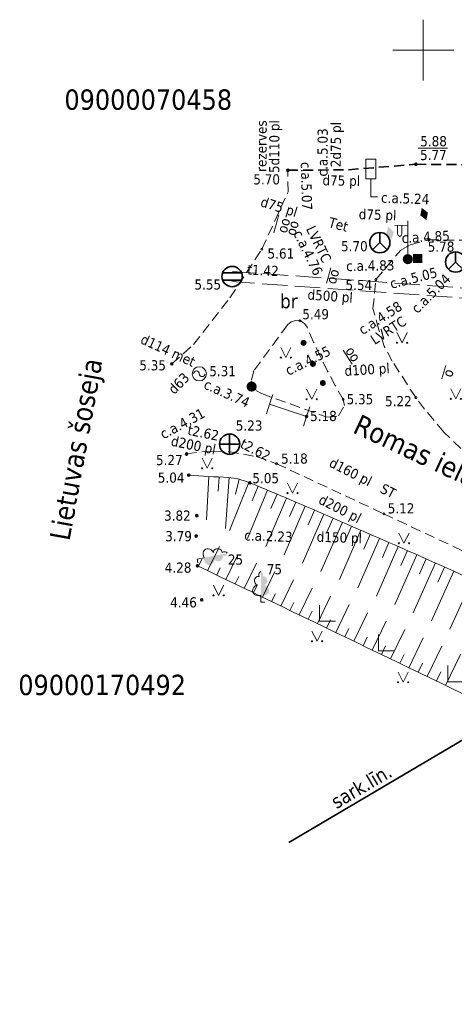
# Model space of a CAD drawing. Header units: metres. Extents: x 479801 to 960259, y 275948 to 557431.
# Tile 13 of 48: x 483230 to 483252, y 276203 to 276252. Entities that reach past the tile are written whole.
import ezdxf
from ezdxf.enums import TextEntityAlignment as Align

# ---------------------------------------------------------------- set-up
doc = ezdxf.new("R2010")
doc.units = ezdxf.units.M
for name, pattern in [('ADTI_0', [2, 1, 1]), ('ADTI_2', [0.75, 0.5, -0.25]), ('ADTI_3', [1.625, 1.25, -0.375])]:
    doc.linetypes.add(name, pattern=pattern)
for name, color, linetype, lineweight in [('APGR_SARK_####_####_#', 1, 'ADTI_0', 35), ('APGR_SARK_####_TKST_#', 240, 'ADTI_0', 9), ('APGS_ACRL_####_TKST_#', 240, 'ADTI_0', 9), ('APGS_ELEM_####_####_#', 1, 'ADTI_0', 9), ('BUVE_ELEM_####_####_#', 7, 'ADTI_0', 9), ('BUVE_SOLS_####_####_#', 7, 'ADTI_0', 9), ('CELI_ACRL_####_TKST_#', 7, 'ADTI_0', 9), ('CELI_CAPM_####_####_#', 7, 'ADTI_2', 35), ('CELI_CMAL_####_####_#', 7, 'ADTI_2', 9), ('CELI_CSEG_####_TKST_#', 7, 'ADTI_0', 9), ('CELI_ELEM_####_####_#', 7, 'ADTI_0', 9), ('CELI_IELA_####_TKST_#', 7, 'ADTI_0', 35), ('ELEK_ACRL_####_TKST_#', 56, 'ADTI_0', 9), ('ELEK_VADP_ZSPR_TKST_#', 1, 'ADTI_0', 9), ('GAZE_ELEM_####_####_#', 1, 'ADTI_0', 9), ('GAZE_ELEM_####_TKST_#', 240, 'ADTI_0', 9), ('GAZE_VADP_VSP2_TKST_#', 240, 'ADTI_0', 9), ('GEOD_ELEM_####_####_#', 7, 'ADTI_0', 35), ('LKAN_ELEM_####_####_#', 34, 'ADTI_0', 35), ('RELJ_AATZ_####_TKST_#', 7, 'ADTI_0', 9), ('RELJ_ELEM_####_####_#', 7, 'ADTI_0', 35), ('RELJ_NOGA_####_####_#', 7, 'ADTI_0', 9), ('TERT_ELEM_####_####_#', 3, 'ADTI_0', 9), ('UDTK_VADP_UDEN_TKST_#', 120, 'ADTI_0', 9)]:
    doc.layers.add(name, color=color, linetype=linetype, lineweight=lineweight)
for name, color, linetype, lineweight, true_color in [('LKAN_ELEM_PAST_TKST_#', 7, 'ADTI_0', 9, 0x965c00), ('LKAN_VADP_PAST_KONT_#', 7, 'ADTI_3', 9, 0x965c00), ('LKAN_VADP_PAST_TKST_#', 7, 'ADTI_0', 9, 0x965c00), ('ROBZ_UZMR_####_TKST_#', 4, 'ADTI_0', 20, 0x00ffff), ('SAKK_ELEM_####_####_#', 5, 'ADTI_0', 35, 0x0000ff), ('SAKK_ELEM_####_TKST_#', 5, 'ADTI_0', 9, 0x0000ff), ('SAKK_IZVK_####_TKST_#', 5, 'ADTI_0', 9, 0x0000ff), ('SAKK_KKAN_####_TKST_#', 5, 'ADTI_0', 9, 0x0000ff), ('SAKK_KKAN_####_TKST_I', 5, 'ADTI_0', 9, 0x0000ff), ('SAKT_ACRL_####_TKST_#', 5, 'ADTI_0', 9, 0x0000ff), ('SKAN_ELEM_####_####_#', 7, 'ADTI_0', 35, 0xb46600), ('SKAN_ELEM_PAST_TKST_#', 7, 'ADTI_0', 9, 0xb46600), ('SKAN_VADP_PAST_TKST_I', 7, 'ADTI_0', 9, 0xb46600), ('TERT_DIAM_####_TKST_#', 7, 'ADTI_0', 9, 0x00e100)]:
    doc.layers.add(name, color=color, linetype=linetype, lineweight=lineweight, true_color=true_color)
doc.styles.add('Tahoma_05_CB', font='tahoma.ttf', dxfattribs={"height": 0.5})
doc.styles.add('Tahoma_05_LB', font='tahoma.ttf', dxfattribs={"height": 0.5})
doc.styles.add('Tahoma_05_LT', font='tahoma.ttf', dxfattribs={"height": 0.5})
doc.styles.add('Tahoma_07_CB', font='tahoma.ttf', dxfattribs={"height": 0.7})
doc.styles.add('Tahoma_07_CC', font='tahoma.ttf', dxfattribs={"height": 0.7})
doc.styles.add('Tahoma_1_LB', font='tahoma.ttf', dxfattribs={"height": 1})

# ---------------------------------------------------------------- blocks, each defined once
blk = doc.blocks.new('PKT')
at = {"layer": 'RELJ_ELEM_####_####_#', "color": 7, "linetype": 'Continuous', "lineweight": 35}
blk.add_circle((0, 0), 0.05, dxfattribs=at)
blk = doc.blocks.new('KNAKA')
at = {"layer": 'SKAN_ELEM_####_####_#', "color": 32, "linetype": 'Continuous', "lineweight": 35, "true_color": 0xb46600}
for p, q in [((0, -0.5), (0, 0.5)), ((-0.5, 0), (0.5, 0))]:
    blk.add_line(p, q, dxfattribs=at)
blk.add_circle((0, 0), 0.5, dxfattribs=at)
blk = doc.blocks.new('LAPUKO')
at = {"layer": 'TERT_ELEM_####_####_#', "linetype": 'Continuous', "lineweight": 9, "true_color": 0x00e100}
h = blk.add_hatch(color=92, dxfattribs=at)
edge = h.paths.add_edge_path()
edge.add_line((0, 1.5), (0, 0.347))
edge.add_ellipse((0.09, 0.593), major_axis=(-0.307, 0.095), ratio=0.814445, start_angle=87.7296, end_angle=270)
edge.add_ellipse((0.128, 1.055), major_axis=(0.039, -0.212), ratio=0.861323, start_angle=0, end_angle=180)
edge.add_line((0.09, 1.268), (0.089, 1.269))
edge.add_ellipse((0, 1.35), major_axis=(0, -0.15), ratio=0.707107, start_angle=57.0494, end_angle=179.7836)
at = {"layer": 'TERT_ELEM_####_####_#', "color": 92, "linetype": 'Continuous', "lineweight": 9, "true_color": 0x00e100}
for p, q in [((0, 0.347), (0, 0)), ((0, 0), (0.2, 0))]:
    blk.add_line(p, q, dxfattribs=at)
at = {"layer": 'TERT_ELEM_####_####_#', "color": 92, "linetype": 'Continuous', "lineweight": 9, "true_color": 0x00e100, "extrusion": (0, 0, -1)}
for centre, major_axis, ratio, start_param, end_param in [((0, 1.35), (0, -0.15), 0.707107, 0.995701, 3.137816), ((-0.128, 1.055), (-0.039, -0.212), 0.861323, 0, 3.141593)]:
    blk.add_ellipse(centre, major_axis=major_axis, ratio=ratio, start_param=start_param, end_param=end_param, dxfattribs=at)
at = {"layer": 'TERT_ELEM_####_####_#', "color": 92, "linetype": 'Continuous', "lineweight": 9, "true_color": 0x00e100}
blk.add_ellipse((-0.09, 0.593), major_axis=(0.307, 0.095), ratio=0.814445, start_param=1.570796, end_param=4.752015, dxfattribs=at)
blk = doc.blocks.new('CELMS')
at = {"layer": 'TERT_ELEM_####_####_#', "color": 92, "linetype": 'Continuous', "lineweight": 9, "true_color": 0x00e100}
for p, q in [((0, 0.8), (0, 0)), ((0, 0), (0.8, 0))]:
    blk.add_line(p, q, dxfattribs=at)
blk = doc.blocks.new('PKT_1')
at = {"layer": 'RELJ_ELEM_####_####_#', "color": 7, "linetype": 'Continuous', "lineweight": 20, "ltscale": 0.7}
blk.add_circle((0, 0), 0.05, dxfattribs=at)
blk = doc.blocks.new('GZVENT_1')
at = {"layer": 'GAZE_ELEM_####_####_#', "color": 1, "linetype": 'ADTI_0', "lineweight": 13, "ltscale": 0.653333, "true_color": 0xff0000}
blk.add_circle((0, 0), 0.35, dxfattribs=at)
for centre, start, end in [((-0.14, 0), 0, 180), ((0.14, 0), 180, 0)]:
    blk.add_arc(centre, 0.14, start, end, dxfattribs=at)
blk = doc.blocks.new('MST')
at = {"layer": 'BUVE_ELEM_####_####_#', "linetype": 'Continuous', "lineweight": 35}
h = blk.add_hatch(color=7, dxfattribs=at)
edge = h.paths.add_edge_path()
edge.add_arc((0, 0), 0.25, 0, 360)
blk = doc.blocks.new('PKT_2')
at = {"layer": 'RELJ_ELEM_####_####_#', "color": 7, "linetype": 'Continuous', "lineweight": 20, "ltscale": 0.7}
blk.add_circle((0, 0), 0.05, dxfattribs=at)
blk = doc.blocks.new('METCAU')
at = {"layer": 'BUVE_ELEM_####_####_#', "linetype": 'Continuous', "lineweight": 35}
h = blk.add_hatch(color=7, dxfattribs=at)
edge = h.paths.add_edge_path()
edge.add_arc((0, 0), 0.148, 0, 360)
blk = doc.blocks.new('APSUZM')
at = {"layer": 'APGS_ELEM_####_####_#', "color": 240, "linetype": 'Continuous', "lineweight": 9, "true_color": 0xfe005e}
blk.add_solid([(-0.32, 0), (0, 0.2), (0, -0.2), (0.32, 0)], dxfattribs=at)
blk = doc.blocks.new('APGMST')
at = {"layer": 'APGS_ELEM_####_####_#', "linetype": 'Continuous', "lineweight": 9, "true_color": 0xfe005e}
h = blk.add_hatch(color=240, dxfattribs=at)
edge = h.paths.add_edge_path()
edge.add_arc((0, 0), 0.25, 0, 360)
blk = doc.blocks.new('APSKAPM')
at = {"layer": 'APGS_ELEM_####_####_#', "color": 240, "linetype": 'Continuous', "lineweight": 9, "true_color": 0xfe005e}
blk.add_solid([(0.2235, -0.22), (-0.2235, -0.22), (0.2235, 0.22), (-0.2235, 0.22)], dxfattribs=at)
blk = doc.blocks.new('APLAMP')
at = {"layer": 'APGS_ELEM_####_####_#', "color": 240, "linetype": 'Continuous', "lineweight": 9, "true_color": 0xfe005e}
for p, q in [((0, 1.667), (-0.635, 1.662)), ((-0.5, 1.663), (-0.5, 1.271)), ((-0.29, 1.665), (-0.29, 1.271)), ((0, 0), (0, 1.883))]:
    blk.add_line(p, q, dxfattribs=at)
blk.add_circle((0, 0), 0.09, dxfattribs=at)
at = {"layer": 'APGS_ELEM_####_####_#', "color": 240, "linetype": 'Continuous', "lineweight": 9, "true_color": 0xfe005e, "extrusion": (0, 0, -1)}
blk.add_ellipse((-0.395, 1.271), major_axis=(0, -0.151), ratio=0.695971, start_param=4.712389, end_param=7.853982, dxfattribs=at)
blk = doc.blocks.new('CZIME')
at = {"layer": 'CELI_ELEM_####_####_#', "color": 7, "linetype": 'Continuous', "lineweight": 9}
for p, q in [((0.246, 1.847), (-0.254, 1.847)), ((-0.254, 0.878), (-0.254, 1.847)), ((0.246, 0.878), (0.246, 1.847)), ((0.246, 0.878), (-0.254, 0.878)), ((0, 0.878), (0, 0)), ((0, 0), (0.315, 0))]:
    blk.add_line(p, q, dxfattribs=at)
blk = doc.blocks.new('LKAKA')
at = {"layer": 'LKAN_ELEM_####_####_#', "color": 34, "linetype": 'Continuous', "lineweight": 35, "true_color": 0x965c00}
for p, q in [((-0.468, 0.175), (0.468, 0.175)), ((-0.468, -0.175), (0.468, -0.175))]:
    blk.add_line(p, q, dxfattribs=at)
blk.add_circle((0, 0), 0.5, dxfattribs=at)
blk = doc.blocks.new('SKAKA')
at = {"layer": 'SAKK_ELEM_####_####_#', "color": 5, "linetype": 'Continuous', "lineweight": 35, "true_color": 0x0000ff}
blk.add_line((0, 0), (0.354, -0.354), dxfattribs=at)
blk.add_lwpolyline([(0, 0.5), (0, 0), (-0.354, -0.354)], dxfattribs=at)
blk.add_circle((0, 0), 0.5, dxfattribs=at)
blk = doc.blocks.new('MAURS')
at = {"layer": 'TERT_ELEM_####_####_#', "color": 92, "linetype": 'Continuous', "lineweight": 9, "true_color": 0x00e100}
for p, q in [((-0.25, 0.5), (0, 0)), ((0, 0), (0.25, 0.5))]:
    blk.add_line(p, q, dxfattribs=at)
for centre, radius in [((-0.25, 0), 0.028), ((0.25, 0), 0.0263)]:
    blk.add_circle(centre, radius, dxfattribs=at)
blk = doc.blocks.new('KRUSTS')
at = {"layer": 'GEOD_ELEM_####_####_#', "color": 7, "linetype": 'Continuous', "lineweight": 9}
for p, q in [((0, 1.5), (0, 0)), ((-1.5, 0), (0, 0)), ((0, 0), (0, -1.5)), ((0, 0), (1.5, 0))]:
    blk.add_line(p, q, dxfattribs=at)

msp = doc.modelspace()

# ---------------------------------------------------------------- linework, layer by layer
at = {"layer": 'APGR_SARK_####_####_#'}
msp.add_lwpolyline([(483243.37322, 276210.99201), (483252.312, 276216.258), (483302.711, 276190.14), (483303.23006, 276189.87101), (483299.96592, 276176.72363)], dxfattribs=at)
at = {"layer": 'BUVE_SOLS_####_####_#'}
for p, q in [((483242.59242, 276233.04446), (483242.43466, 276232.57)), ((483242.2769, 276232.09554), (483242.43466, 276232.57)), ((483244.40982, 276232.44016), (483244.25206, 276231.9657)), ((483244.0943, 276231.49124), (483244.25206, 276231.9657))]:
    msp.add_line(p, q, dxfattribs=at)
msp.add_lwpolyline([(483242.43466, 276232.57), (483244.25206, 276231.9657)], dxfattribs=at)
at = {"layer": 'CELI_CAPM_####_####_#'}
msp.add_lwpolyline([(483243.3271, 276244.08349), (483246.31444, 276244.11312), (483249.63492, 276244.3789), (483259.11186, 276244.30481), (483272.63343, 276244.19726), (483274.30454, 276244.05782)], dxfattribs=at)
at = {"layer": 'CELI_CMAL_####_####_#'}
for points in [[(483237.61912, 276234.55225), (483238.684, 276235.503), (483240.47422, 276237.79794), (483242.054, 276240.204), (483243.345, 276243.03), (483243.3271, 276244.08332)], [(483252.38954, 276229.86381), (483251.01034, 276231.19626), (483250.06066, 276232.32584), (483249.628, 276232.891), (483248.47136, 276234.68174), (483248.07382, 276235.41919), (483247.808, 276236.231), (483247.521, 276237.275), (483247.667, 276238.699), (483248.889, 276240.157), (483249.35025, 276240.41943), (483250.264, 276240.658), (483259.26915, 276240.57463)], [(483246.0526, 276232.7953), (483245.66251, 276233.4892), (483245.29001, 276234.1927), (483244.93532, 276234.90535), (483244.59867, 276235.6267), (483244.28029, 276236.35629), (483244.1461, 276236.54842), (483243.94504, 276236.66881), (483243.71232, 276236.69639), (483243.48869, 276236.62633), (483243.31331, 276236.4709), (483241.66249, 276234.22965), (483241.52447, 276233.69933), (483241.78999, 276233.21997), (483242.03557, 276233.08752), (483245.2497, 276231.9339), (483245.83079, 276231.99167), (483246.11576, 276232.50138), (483246.0526, 276232.7953)], [(483238.34456, 276230.11486), (483239.2463, 276230.238), (483239.69001, 276230.25723), (483240.40162, 276230.23297), (483241.77581, 276229.98954), (483242.771, 276229.638), (483248.05003, 276227.17213), (483257.96845, 276222.51276), (483276.31377, 276213.9099), (483286.1716, 276209.3102)]]:
    msp.add_lwpolyline(points, dxfattribs=at)
at = {"layer": 'LKAN_VADP_PAST_KONT_#'}
for p, q in [((483259.55175, 276237.75337), (483240.60075, 276239.10237)), ((483259.51625, 276237.25463), (483240.56525, 276238.60363))]:
    msp.add_line(p, q, dxfattribs=at)
at = {"layer": 'RELJ_AATZ_####_TKST_#'}
msp.add_line((483249.74242, 276245.16723), (483251.18279, 276245.16723), dxfattribs=at)
at = {"layer": 'RELJ_NOGA_####_####_#'}
for p, q in [((483238.44818, 276229.07179), (483238.44812, 276229.07079)), ((483238.94728, 276229.04175), (483238.94726, 276229.04145)), ((483239.44638, 276229.01172), (483239.31732, 276226.8672)), ((483239.94547, 276228.98168), (483239.90335, 276228.2817)), ((483240.44454, 276228.95119), (483240.26831, 276226.44063)), ((483241.41273, 276228.71665), (483240.4599, 276226.35469)), ((483240.93737, 276228.87035), (483240.75672, 276228.13243)), ((483242.33625, 276228.33311), (483241.34511, 276225.95762)), ((483241.87478, 276228.52558), (483241.58051, 276227.81591)), ((483242.79724, 276228.13949), (483242.49604, 276227.42462)), ((483243.2578, 276227.94484), (483242.24431, 276225.55428)), ((483243.718, 276227.74935), (483243.41138, 276227.03005)), ((483244.17774, 276227.55278), (483243.14859, 276225.14866)), ((483245.09587, 276227.15651), (483244.04713, 276224.74561)), ((483244.63701, 276227.35512), (483244.32474, 276226.63296)), ((483246.0128, 276226.75746), (483244.95882, 276224.33667)), ((483245.55436, 276226.95705), (483245.23883, 276226.23233)), ((483246.92967, 276226.35827), (483245.87129, 276223.92737)), ((483246.47123, 276226.55786), (483246.15438, 276225.83011)), ((483247.84642, 276225.95881), (483246.78153, 276223.51908)), ((483247.3881, 276226.15867), (483247.06993, 276225.42789)), ((483248.30462, 276225.75869), (483247.98364, 276225.02583)), ((483239.38048, 276224.36739), (483239.95779, 276225.56479)), ((483248.76253, 276225.5579), (483247.68765, 276223.11263)), ((483249.22012, 276225.35638), (483248.89588, 276224.62248)), ((483238.93009, 276224.58453), (483239.10151, 276224.94007)), ((483240.28126, 276223.9331), (483240.87039, 276225.15505)), ((483241.18203, 276223.49881), (483241.783, 276224.7453)), ((483249.67738, 276225.15409), (483248.59107, 276222.7074)), ((483250.59114, 276224.74785), (483249.49954, 276222.29989)), ((483250.13436, 276224.9512), (483249.80824, 276224.21667)), ((483239.83087, 276224.15024), (483240.00583, 276224.51315)), ((483242.0828, 276223.06452), (483242.69561, 276224.33556)), ((483251.50414, 276224.3399), (483250.40805, 276221.89237)), ((483251.0478, 276224.54422), (483250.72019, 276223.80953)), ((483240.73164, 276223.71595), (483240.91016, 276224.08622)), ((483242.98358, 276222.63023), (483243.60821, 276223.92581)), ((483252.41602, 276223.92943), (483251.31208, 276221.48687)), ((483241.63242, 276223.28167), (483241.81448, 276223.65929)), ((483243.88435, 276222.19594), (483244.52082, 276223.51607)), ((483242.53319, 276222.84738), (483242.71881, 276223.23237)), ((483243.43396, 276222.41309), (483243.62313, 276222.80544)), ((483244.78512, 276221.76166), (483245.43343, 276223.10632)), ((483244.33474, 276221.9788), (483244.52745, 276222.37852)), ((483245.6859, 276221.32737), (483246.34603, 276222.69658)), ((483245.23551, 276221.54451), (483245.43178, 276221.95159)), ((483246.58667, 276220.89308), (483247.25864, 276222.28683)), ((483247.48745, 276220.45879), (483248.17125, 276221.87709)), ((483246.13628, 276221.11022), (483246.3361, 276221.52467)), ((483248.38822, 276220.0245), (483249.08385, 276221.46734)), ((483247.03706, 276220.67593), (483247.24042, 276221.09774)), ((483249.28899, 276219.59021), (483249.99646, 276221.05759)), ((483247.93783, 276220.24164), (483248.14475, 276220.67082)), ((483250.18977, 276219.15592), (483250.90907, 276220.64785)), ((483248.83861, 276219.80736), (483249.04907, 276220.24389)), ((483251.09054, 276218.72163), (483251.82167, 276220.2381)), ((483249.73938, 276219.37307), (483249.9534, 276219.81696)), ((483250.64015, 276218.93878), (483250.85772, 276219.39004))]:
    msp.add_line(p, q, dxfattribs=at)
for points, knots in [([(483287.38712, 276206.08885), (483287.13237, 276206.14706), (483286.86881, 276206.22434), (483286.66788, 276206.40079), (483286.28155, 276206.74005), (483285.98531, 276207.13988), (483285.62613, 276207.49022), (483285.37591, 276207.73428), (483285.11317, 276207.96651), (483284.86881, 276208.21765), (483284.78438, 276208.30443), (483284.70716, 276208.39769), (483284.62907, 276208.49001), (483284.54997, 276208.58352), (483284.48304, 276208.68604), (483284.40412, 276208.78067), (483284.25179, 276208.96334), (483284.08668, 276209.14742), (483283.87406, 276209.25221), (483282.55036, 276209.90466), (483281.21964, 276210.52707), (483279.88411, 276211.14681), (483278.54972, 276211.76602), (483277.21415, 276212.38264), (483275.88082, 276213.00407), (483269.77024, 276215.85205), (483263.6685, 276218.71903), (483257.55756, 276221.56639), (483256.22913, 276222.18536), (483254.89788, 276222.79817), (483253.56494, 276223.40744), (483252.23301, 276224.01624), (483250.89621, 276224.61405), (483249.55731, 276225.2074), (483248.21628, 276225.8017), (483246.86976, 276226.38303), (483245.52533, 276226.96969), (483244.17559, 276227.55868), (483242.82498, 276228.13333), (483241.45965, 276228.69772), (483241.12235, 276228.83715), (483240.76202, 276228.93254), (483240.39889, 276228.9544), (483239.74865, 276228.99353), (483239.09842, 276229.03266), (483238.44818, 276229.07179)], [0, 0, 0, 0, 0.01438751, 0.01438751, 0.01438751, 0.04205036, 0.04205036, 0.04205036, 0.06132165, 0.06132165, 0.06132165, 0.06798058, 0.06798058, 0.06798058, 0.07472571, 0.07472571, 0.07472571, 0.08774552, 0.08774552, 0.08774552, 0.16880506, 0.16880506, 0.16880506, 0.24979486, 0.24979486, 0.24979486, 0.62096656, 0.62096656, 0.62096656, 0.70165394, 0.70165394, 0.70165394, 0.78227956, 0.78227956, 0.78227956, 0.86303368, 0.86303368, 0.86303368, 0.94410692, 0.94410692, 0.94410692, 0.96413581, 0.96413581, 0.96413581, 1, 1, 1, 1]), ([(483238.88446, 276224.60653), (483244.432, 276221.9319), (483249.97954, 276219.25728), (483255.52709, 276216.58265), (483261.61826, 276213.64592), (483268.00081, 276211.35471), (483274.1953, 276208.643), (483275.76652, 276207.95518), (483277.33627, 276207.264), (483278.90704, 276206.57499), (483280.63196, 276205.81836), (483282.3511, 276205.06412), (483284.09087, 276204.32629), (483284.55255, 276204.1305), (483285.06484, 276204.09843), (483285.56374, 276204.04507), (483285.74169, 276204.02603), (483285.91968, 276204.02115), (483286.09764, 276204.01371), (483286.22442, 276204.00842), (483286.42079, 276203.92566), (483286.47778, 276204.03915), (483286.55923, 276204.20135), (483286.64069, 276204.36355), (483286.72214, 276204.52575)], [0, 0, 0, 0, 0.35179947, 0.35179947, 0.35179947, 0.73807344, 0.73807344, 0.73807344, 0.83605061, 0.83605061, 0.83605061, 0.94364251, 0.94364251, 0.94364251, 0.97219411, 0.97219411, 0.97219411, 0.98237762, 0.98237762, 0.98237762, 0.98963203, 0.98963203, 0.98963203, 1, 1, 1, 1])]:
    msp.add_open_spline(points, degree=3, knots=knots, dxfattribs=at)
at = {"layer": 'SAKK_IZVK_####_TKST_#', "ltscale": 0.7}
msp.add_line((483242.88478, 276241.88373), (483242.64246, 276240.99938), dxfattribs=at)
at = {"layer": 'SAKK_IZVK_####_TKST_#'}
for p, q in [((483245.22594, 276238.53258), (483245.43859, 276239.28415)), ((483246.49801, 276234.53444), (483246.04884, 276235.23148)), ((483251.11206, 276234.47985), (483250.91299, 276233.8237))]:
    msp.add_line(p, q, dxfattribs=at)

# ---------------------------------------------------------------- block references
at = {"layer": 'APGS_ELEM_####_####_#', "color": 240, "linetype": 'Continuous', "lineweight": 9, "ltscale": 0.7, "true_color": 0xfe005e}
for p, rotation in [((483250.03764, 276241.93205), 291.0154370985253), ((483248.35642, 276240.99732), 104.582928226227)]:
    msp.add_blockref('APSUZM', p, dxfattribs=dict(at, rotation=rotation))
for name, p in [('APLAMP', (483249.23571, 276239.70898)), ('APGMST', (483249.23571, 276239.70898)), ('APSKAPM', (483249.72047, 276239.73509))]:
    msp.add_blockref(name, p, dxfattribs=at)
at = {"layer": 'BUVE_ELEM_####_####_#', "color": 7, "linetype": 'Continuous', "lineweight": 20, "ltscale": 0.7, "true_color": 0xffffff}
for name, p in [('METCAU', (483244.1057, 276235.5878)), ('METCAU', (483244.5661, 276234.5495)), ('MST', (483241.54645, 276233.43484)), ('METCAU', (483245.0527, 276233.61))]:
    msp.add_blockref(name, p, dxfattribs=at)
at = {"layer": 'CELI_ELEM_####_####_#', "color": 2, "linetype": 'Continuous', "lineweight": 9, "ltscale": 0.7, "true_color": 0xffff00}
msp.add_blockref('CZIME', (483247.422, 276242.781), dxfattribs=at)
at = {"layer": 'GAZE_ELEM_####_####_#', "color": 1, "linetype": 'Continuous', "lineweight": 20, "ltscale": 0.7, "true_color": 0xff0000}
msp.add_blockref('GZVENT_1', (483238.97, 276234.064), dxfattribs=at)
at = {"layer": 'GEOD_ELEM_####_####_#', "color": 7, "linetype": 'Continuous', "lineweight": 9, "ltscale": 0.7, "true_color": 0xffffff}
msp.add_blockref('KRUSTS', (483250, 276250), dxfattribs=at)
at = {"layer": 'LKAN_ELEM_####_####_#', "color": 34, "linetype": 'Continuous', "lineweight": 20, "ltscale": 0.7, "true_color": 0x965c00}
msp.add_blockref('LKAKA', (483240.583, 276238.853), dxfattribs=at)
at = {"layer": 'RELJ_ELEM_####_####_#', "color": 7, "linetype": 'Continuous', "lineweight": 20, "ltscale": 0.7, "true_color": 0xffffff}
for name, p in [('PKT', (483243.3271, 276244.08332)), ('PKT', (483249.63492, 276244.3789)), ('PKT_1', (483242.054, 276240.204)), ('PKT', (483237.61912, 276234.55225)), ('PKT', (483244.25206, 276231.9657)), ('PKT', (483238.34456, 276230.11486)), ('PKT_1', (483242.771, 276229.638)), ('PKT', (483238.44818, 276229.07179)), ('PKT', (483241.45965, 276228.69772)), ('PKT_1', (483248.05003, 276227.17213)), ('PKT', (483238.84282, 276227.08004)), ('PKT', (483238.81845, 276226.07634)), ('PKT', (483238.88446, 276224.60653)), ('PKT', (483239.08894, 276222.9363))]:
    msp.add_blockref(name, p, dxfattribs=at)
at = {"layer": 'RELJ_ELEM_####_####_#', "color": 7, "linetype": 'Continuous', "lineweight": 20, "ltscale": 0.7, "true_color": 0xffffff, "rotation": 90}
for p in [(483250.264, 276240.658), (483247.667, 276238.699), (483249.628, 276232.891)]:
    msp.add_blockref('PKT_1', p, dxfattribs=at)
at = {"layer": 'RELJ_ELEM_####_####_#', "color": 7, "linetype": 'Continuous', "lineweight": 20, "ltscale": 0.933333, "true_color": 0xffffff}
for p in [(483243.9276, 276236.6743), (483246.0526, 276232.7953)]:
    msp.add_blockref('PKT_2', p, dxfattribs=at)
at = {"layer": 'SAKK_ELEM_####_####_#', "color": 5, "linetype": 'Continuous', "lineweight": 20, "ltscale": 0.7, "true_color": 0x0000ff}
for p in [(483247.858, 276240.521), (483251.59089, 276239.56743)]:
    msp.add_blockref('SKAKA', p, dxfattribs=at)
at = {"layer": 'SKAN_ELEM_####_####_#', "color": 7, "linetype": 'Continuous', "lineweight": 20, "ltscale": 0.7, "true_color": 0xffffff}
msp.add_blockref('KNAKA', (483240.464, 276230.596), dxfattribs=at)
at = {"layer": 'TERT_ELEM_####_####_#', "color": 92, "linetype": 'Continuous', "lineweight": 9, "ltscale": 0.7, "true_color": 0x00e100}
for name, p in [('MAURS', (483248.95244, 276235.5925)), ('MAURS', (483243.23412, 276234.86294)), ('MAURS', (483244.50268, 276232.81054)), ('MAURS', (483251.59946, 276232.82836)), ('MAURS', (483239.35789, 276229.40919)), ('MAURS', (483243.55998, 276228.18671)), ('MAURS', (483249.04685, 276225.71651)), ('LAPUKO', (483242.0041, 276222.82252)), ('MAURS', (483239.92051, 276223.15319)), ('CELMS', (483244.88031, 276221.87841)), ('MAURS', (483244.76814, 276220.89102)), ('CELMS', (483247.78757, 276220.42652)), ('CELMS', (483251.21285, 276218.90204)), ('MAURS', (483249.00628, 276218.87519))]:
    msp.add_blockref(name, p, dxfattribs=at)
at = {"layer": 'TERT_ELEM_####_####_#', "color": 92, "linetype": 'Continuous', "lineweight": 9, "ltscale": 0.7, "true_color": 0x00e100, "rotation": 280.7246520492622}
msp.add_blockref('LAPUKO', (483238.86716, 276224.94437), dxfattribs=at)

# ---------------------------------------------------------------- texts
at = {"layer": 'APGR_SARK_####_TKST_#', "style": 'Tahoma_07_CB'}
msp.add_text('sark.līn.', height=0.7, rotation=30.50306, dxfattribs=at).set_placement((483247.12728, 276213.44733), align=Align.CENTER)
at = {"layer": 'APGS_ACRL_####_TKST_#', "style": 'Tahoma_05_CB'}
for s, rotation, p in [('c.a.5.03', 89.695255, (483245.28877, 276244.96199)), ('c.a.5.24', 358.012086, (483249.09854, 276242.4494)), ('d75 pl', 358.012086, (483247.7388, 276241.64643))]:
    msp.add_text(s, height=0.5, rotation=rotation, dxfattribs=at).set_placement(p, align=Align.CENTER)
for s, rotation, p in [('2d75 pl', 89.695255, (483245.44117, 276245.35093)), ('d75 pl', 342.734739, (483242.97501, 276242.52352))]:
    msp.add_text(s, height=0.5, rotation=rotation, dxfattribs=at).set_placement(p, align=Align.TOP_CENTER)
at = {"layer": 'CELI_ACRL_####_TKST_#', "style": 'Tahoma_05_LB'}
msp.add_text('d75 pl', height=0.5, rotation=358.888436, dxfattribs=at).set_placement((483245.03136, 276243.34594))
at = {"layer": 'CELI_CSEG_####_TKST_#', "style": 'Tahoma_07_CC'}
msp.add_text('br', height=0.7, dxfattribs=at).set_placement((483243.38014, 276237.64053), align=Align.MIDDLE_CENTER)
at = {"layer": 'CELI_IELA_####_TKST_#', "style": 'Tahoma_1_LB'}
for s, rotation, p in [('Lietuvas šoseja', 79.624255, (483232.57558, 276225.80298)), ('Romas iela', 334.876229, (483246.47362, 276231.19507))]:
    msp.add_text(s, height=1, rotation=rotation, dxfattribs=at).set_placement(p)
at = {"layer": 'ELEK_ACRL_####_TKST_#', "style": 'Tahoma_05_CB'}
msp.add_text('d160 pl', height=0.5, rotation=333.046664, dxfattribs=at).set_placement((483246.31047, 276229.01387), align=Align.CENTER)
at = {"layer": 'ELEK_VADP_ZSPR_TKST_#', "style": 'Tahoma_05_CB'}
msp.add_text('ST', height=0.5, rotation=333.046664, dxfattribs=at).set_placement((483248.15682, 276228.075), align=Align.CENTER)
at = {"layer": 'GAZE_ELEM_####_TKST_#', "style": 'Tahoma_05_LB'}
msp.add_text('5.31', height=0.5, dxfattribs=at).set_placement((483239.46071, 276233.94466))
at = {"layer": 'GAZE_VADP_VSP2_TKST_#', "style": 'Tahoma_05_CB'}
for s, rotation, p in [('d114 met', 335.318421, (483237.32961, 276234.98954)), ('d63', 45.734175, (483238.13439, 276233.42261)), ('c.a.3.74', 335.697982, (483240.22565, 276232.87551))]:
    msp.add_text(s, height=0.5, rotation=rotation, dxfattribs=at).set_placement(p, align=Align.CENTER)
at = {"layer": 'LKAN_ELEM_PAST_TKST_#', "style": 'Tahoma_05_LB'}
msp.add_text('5.55', height=0.5, dxfattribs=at).set_placement((483238.7326, 276238.214))
at = {"layer": 'LKAN_VADP_PAST_TKST_#', "style": 'Tahoma_05_CB'}
msp.add_text('d500 pl', height=0.5, rotation=355.928349, dxfattribs=at).set_placement((483245.43095, 276238.14402), align=Align.TOP_CENTER)
at = {"layer": 'LKAN_VADP_PAST_TKST_#', "insert": (483242.09644, 276238.91072), "char_height": 0.5, "attachment_point": 8, "rotation": 357.149227, "line_spacing_factor": 0.6, "style": 'Tahoma_05_CB'}
msp.add_mtext('t1.42', dxfattribs=at)
at = {"layer": 'RELJ_AATZ_####_TKST_#', "style": 'Tahoma_05_LT'}
for s, p in [('5.88', (483249.8471, 276245.76558)), ('5.77', (483249.83762, 276245.08733)), ('5.70', (483241.62892, 276243.88852)), ('5.61', (483242.33, 276240.238)), ('5.78', (483250.21451, 276240.57556)), ('5.54', (483246.16829, 276238.6874)), ('5.35', (483236.01575, 276234.73401)), ('5.22', (483248.11499, 276232.96836)), ('5.18', (483244.42505, 276232.23771)), ('5.27', (483236.83696, 276230.06726)), ('5.18', (483242.9979, 276230.13882)), ('5.04', (483236.9278, 276229.20367)), ('5.05', (483241.58203, 276229.17815)), ('5.12', (483248.24554, 276227.68922)), ('3.82', (483237.23653, 276227.33185)), ('3.79', (483237.29336, 276226.32126)), ('4.28', (483237.26994, 276224.77138)), ('4.46', (483237.53553, 276223.06045))]:
    msp.add_text(s, height=0.5, dxfattribs=at).set_placement(p, align=Align.TOP_LEFT)
at = {"layer": 'RELJ_AATZ_####_TKST_#', "char_height": 0.5, "attachment_point": 1, "line_spacing_factor": 0.6, "style": 'Tahoma_05_LT'}
for s, insert in [('5.49', (483244.0425, 276237.25196)), ('5.35', (483246.22183, 276233.06486))]:
    msp.add_mtext(s, dxfattribs=dict(at, insert=insert))
at = {"layer": 'ROBZ_UZMR_####_TKST_#', "style": 'Tahoma_1_LB'}
for s, p in [('09000070458', (483232.3295, 276247.06596)), ('09000170492', (483230.06044, 276218.24471))]:
    msp.add_text(s, height=1, dxfattribs=at).set_placement(p)
at = {"layer": 'SAKK_ELEM_####_TKST_#', "style": 'Tahoma_05_LB'}
msp.add_text('5.70', height=0.5, dxfattribs=at).set_placement((483245.94654, 276240.0997))
at = {"layer": 'SAKK_IZVK_####_TKST_#', "style": 'Tahoma_05_LB'}
for s, rotation, p in [('oo', 74.201532, (483245.67697, 276238.44249)), ('oo', 302.79767, (483246.13833, 276235.20172)), ('o', 73.122322, (483251.405, 276233.85728))]:
    msp.add_text(s, height=0.5, rotation=rotation, dxfattribs=at).set_placement(p)
at = {"layer": 'SAKK_IZVK_####_TKST_#', "char_height": 0.5, "attachment_point": 7, "rotation": 74.820337, "line_spacing_factor": 0.6, "style": 'Tahoma_05_LB'}
for insert in [(483243.27828, 276240.95295), (483243.70467, 276240.8269)]:
    msp.add_mtext('oo', dxfattribs=dict(at, insert=insert))
at = {"layer": 'SAKK_KKAN_####_TKST_#', "style": 'Tahoma_05_CB'}
for s, rotation, p in [('Tet', 344.676312, (483245.75517, 276241.17738)), ('c.a.5.05', 14.310844, (483249.58034, 276238.54116)), ('d100 pl', 3.704058, (483247.24516, 276234.02665)), ('c.a.4.31', 28.36436, (483238.25426, 276231.39512))]:
    msp.add_text(s, height=0.5, rotation=rotation, dxfattribs=at).set_placement(p, align=Align.CENTER)
for s, rotation, p in [('c.a.5.04', 45.143635, (483250.19272, 276238.19491)), ('c.a.4.58', 32.79767, (483247.74084, 276237.02544)), ('LVRTC', 32.79767, (483248.13822, 276236.41513)), ('c.a.4.55', 26.3056, (483244.20431, 276234.93733))]:
    msp.add_text(s, height=0.5, rotation=rotation, dxfattribs=at).set_placement(p, align=Align.TOP_CENTER)
at = {"layer": 'SAKK_KKAN_####_TKST_#', "insert": (483250.13079, 276240.54815), "char_height": 0.5, "attachment_point": 8, "rotation": 2.896844, "line_spacing_factor": 0.6, "style": 'Tahoma_05_CB'}
msp.add_mtext('c.a.4.85', dxfattribs=at)
at = {"layer": 'SAKK_KKAN_####_TKST_I', "style": 'Tahoma_05_CB'}
for s, rotation, p in [('c.a.5.07', 271.706452, (483243.99841, 276243.3011)), ('LVRTC', 296.043518, (483244.63151, 276240.34044)), ('c.a.4.76', 296.043518, (483244.10836, 276239.91489)), ('c.a.4.83', 1.025202, (483247.3949, 276239.14136))]:
    msp.add_text(s, height=0.5, rotation=rotation, dxfattribs=at).set_placement(p, align=Align.CENTER)
at = {"layer": 'SAKT_ACRL_####_TKST_#', "style": 'Tahoma_05_LB'}
for s, p in [('rezerves', (483242.27739, 276244.00248)), ('5d110 pl', (483242.90419, 276243.94824))]:
    msp.add_text(s, height=0.5, rotation=89.695255, dxfattribs=at).set_placement(p)
at = {"layer": 'SKAN_ELEM_PAST_TKST_#', "style": 'Tahoma_05_LB'}
msp.add_text('5.23', height=0.5, dxfattribs=at).set_placement((483240.76637, 276231.26551))
at = {"layer": 'SKAN_VADP_PAST_TKST_I', "style": 'Tahoma_05_CB'}
for s, rotation, p in [('t2.62', 348.533717, (483239.1199, 276230.91489)), ('d200 pl', 348.533717, (483238.6363, 276230.30702)), ('t2.62', 332.786193, (483241.62385, 276230.10614)), ('d200 pl', 332.935338, (483245.78936, 276227.1986))]:
    msp.add_text(s, height=0.5, rotation=rotation, dxfattribs=at).set_placement(p, align=Align.CENTER)
at = {"layer": 'TERT_DIAM_####_TKST_#', "style": 'Tahoma_05_LB'}
for s, p in [('25', (483240.37766, 276224.66674)), ('75', (483242.29263, 276224.19303))]:
    msp.add_text(s, height=0.5, dxfattribs=at).set_placement(p)
at = {"layer": 'UDTK_VADP_UDEN_TKST_#', "style": 'Tahoma_05_CB'}
for s, p in [('c.a.2.23', (483242.36594, 276225.82203)), ('d150 pl', (483245.85581, 276225.75499))]:
    msp.add_text(s, height=0.5, rotation=357.932386, dxfattribs=at).set_placement(p, align=Align.CENTER)

doc.saveas('drawing.dxf')
